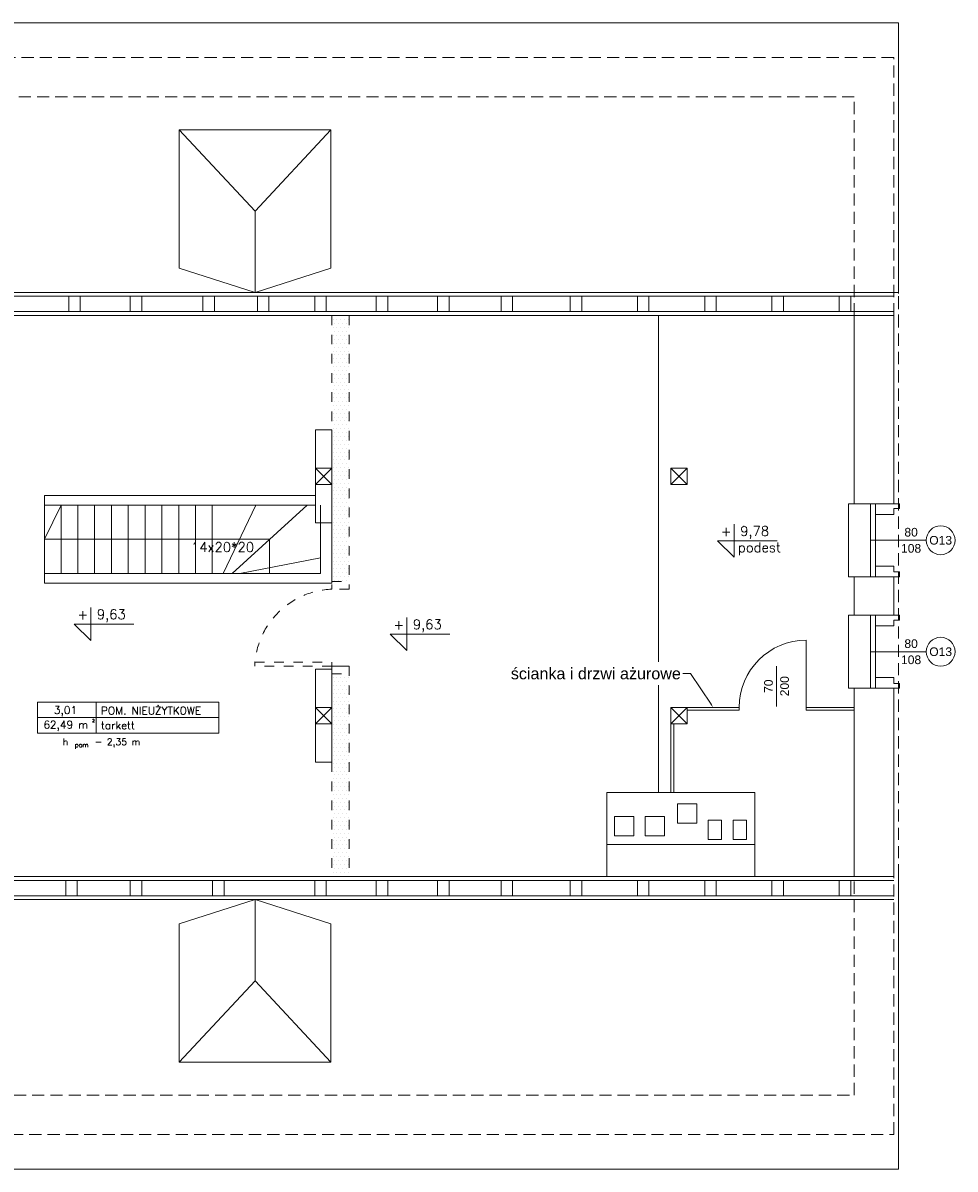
# Model space of a CAD drawing. Header units: millimetres. Extents: x -2274 to 12297, y -16157 to 26321.
# Tile 4 of 256: x -907 to 64, y -16157 to -14964. Entities that reach past the tile are written whole.
import ezdxf
from ezdxf.enums import TextEntityAlignment as Align

# ---------------------------------------------------------------- set-up
doc = ezdxf.new("R2010")
doc.units = ezdxf.units.MM
doc.linetypes.add('4002', pattern=[2, 1, -1])
doc.linetypes.add('DASHED', pattern=[19.05, 12.7, -6.35])
for name, color, linetype in [('- niebieska cienka - izolacja', 120, 'Continuous'), ('-LI-WIDOK', 2, 'Continuous'), ('-MEBLE', 1, 'Continuous'), ('-TABELKA', 2, 'Continuous'), ('_PROJEKTOWANE', 5, 'Continuous'), ('drzwi łuk', 1, 'Continuous'), ('PROJEKTOWANE', 5, 'Continuous')]:
    doc.layers.add(name, color=color, linetype=linetype)
for name, color, linetype, lineweight in [('-ŚCIANY DZIAŁOWE', 3, 'Continuous', 35), ('-ŚCIANY NOŚNE', 4, 'Continuous', 53), ('CIENKA - KRESKOWANIA', 254, 'Continuous', 0), ('CIENKA - OPISY', 2, 'Continuous', 25)]:
    doc.layers.add(name, color=color, linetype=linetype, lineweight=lineweight)
doc.layers.add('DO USU', color=7, linetype='Continuous', true_color=0x969696)
doc.styles.add('ARIAL', font='arial.ttf', dxfattribs={"height": 0.5})
doc.styles.add('SIMPLEX', font='simplex')
doc.styles.get("Standard").update_dxf_attribs({"font": 'arial.ttf'})

msp = doc.modelspace()

# ---------------------------------------------------------------- linework, layer by layer
at = {"layer": '- niebieska cienka - izolacja', "color": 253, "linetype": 'ByBlock', "lineweight": 13}
msp.add_line((-190.2, -15673.2), (-211.6, -15641.3), dxfattribs=at)
at = {"layer": '- niebieska cienka - izolacja', "color": 253, "lineweight": 13}
msp.add_solid([(-189.6, -15672.8), (-188, -15676.5), (-190.7, -15673.6)], dxfattribs=at)
at = {"layer": '-LI-WIDOK', "color": 253, "lineweight": 13}
for p, q in [((5, -14964), (-1705, -14964)), ((5, -15245.7), (5, -14964)), ((-743.9, -15075.4), (-721.9, -15075.4)), ((-743.9, -15075.4), (-585.9, -15075.4)), ((-743.9, -15075.4), (-743.9, -15219.4)), ((-743.9, -15075.4), (-664.9, -15160)), ((-664.9, -15160), (-585.9, -15075.4)), ((-607.9, -15075.4), (-585.9, -15075.4)), ((-585.9, -15075.4), (-585.9, -15119.4)), ((-585.9, -15119.4), (-585.9, -15219.4)), ((-664.9, -15160), (-664.9, -15244.5)), ((-743.9, -15219.4), (-664.9, -15244.5)), ((-585.9, -15219.4), (-664.9, -15244.5)), ((-960.6, -15244.5), (-610.8, -15244.5)), ((-610.8, -15244.5), (5, -15244.5)), ((-964.6, -15248.5), (-610.8, -15248.5)), ((-858.8, -15248.5), (-858.8, -15264.5)), ((-846.8, -15248.5), (-858.8, -15248.5)), ((-846.8, -15264.5), (-846.8, -15248.5)), ((-794.8, -15248.5), (-794.8, -15264.5)), ((-782.8, -15248.5), (-794.8, -15248.5)), ((-782.8, -15264.5), (-782.8, -15248.5)), ((-719.1, -15248.5), (-719.1, -15264.5)), ((-707.1, -15248.5), (-719.1, -15248.5)), ((-707.1, -15264.5), (-707.1, -15248.5)), ((-662.4, -15248.5), (-662.4, -15264.5)), ((-650.4, -15248.5), (-662.4, -15248.5)), ((-650.4, -15264.5), (-650.4, -15248.5)), ((-614.8, -15248.5), (0, -15248.5)), ((-602.8, -15248.5), (-602.8, -15264.5)), ((-590.8, -15248.5), (-602.8, -15248.5)), ((-590.8, -15264.5), (-590.8, -15248.5)), ((-538.8, -15248.5), (-538.8, -15264.5)), ((-526.8, -15248.5), (-538.8, -15248.5)), ((-526.8, -15264.5), (-526.8, -15248.5)), ((-474.8, -15248.5), (-474.8, -15264.5)), ((-462.8, -15248.5), (-474.8, -15248.5)), ((-462.8, -15264.5), (-462.8, -15248.5)), ((-408.8, -15248.5), (-408.8, -15264.5)), ((-396.8, -15248.5), (-408.8, -15248.5)), ((-396.8, -15264.5), (-396.8, -15248.5)), ((-336.8, -15248.5), (-336.8, -15264.5)), ((-324.8, -15248.5), (-336.8, -15248.5)), ((-324.8, -15264.5), (-324.8, -15248.5)), ((-266.8, -15248.5), (-266.8, -15264.5)), ((-254.8, -15248.5), (-266.8, -15248.5)), ((-254.8, -15264.5), (-254.8, -15248.5)), ((-196.8, -15248.5), (-196.8, -15264.5)), ((-184.8, -15248.5), (-196.8, -15248.5)), ((-184.8, -15264.5), (-184.8, -15248.5)), ((-126.8, -15248.5), (-126.8, -15264.5)), ((-114.8, -15248.5), (-126.8, -15248.5)), ((-114.8, -15264.5), (-114.8, -15248.5)), ((-56.8, -15248.5), (-56.8, -15264.5)), ((-44.8, -15248.5), (-56.8, -15248.5)), ((-44.8, -15264.5), (-44.8, -15248.5)), ((-982.6, -15264.5), (-632.8, -15264.5)), ((-982.6, -15268.5), (-632.8, -15268.5)), ((-858.8, -15264.5), (-846.8, -15264.5)), ((-794.8, -15264.5), (-782.8, -15264.5)), ((-719.1, -15264.5), (-707.1, -15264.5)), ((-662.4, -15264.5), (-650.4, -15264.5)), ((-632.8, -15264.5), (0, -15264.5)), ((-632.8, -15268.5), (0, -15268.5)), ((-602.8, -15264.5), (-590.8, -15264.5)), ((-538.8, -15264.5), (-526.8, -15264.5)), ((-474.8, -15264.5), (-462.8, -15264.5)), ((-408.8, -15264.5), (-396.8, -15264.5)), ((-336.8, -15264.5), (-324.8, -15264.5)), ((-266.8, -15264.5), (-254.8, -15264.5)), ((-196.8, -15264.5), (-184.8, -15264.5)), ((-126.8, -15264.5), (-114.8, -15264.5)), ((-56.8, -15264.5), (-44.8, -15264.5)), ((-225, -15777), (-225, -15797)), ((-205, -15777), (-225, -15777)), ((-205, -15797), (-205, -15777)), ((-290.6, -15790), (-290.6, -15810)), ((-270.6, -15790), (-290.6, -15790)), ((-270.6, -15810), (-270.6, -15790)), ((-258.6, -15790), (-258.6, -15810)), ((-238.6, -15790), (-258.6, -15790)), ((-238.6, -15810), (-238.6, -15790)), ((-193.2, -15813.9), (-193.2, -15793.9)), ((-179.2, -15793.9), (-193.2, -15793.9)), ((-179.2, -15793.9), (-179.2, -15813.9)), ((-179.2, -15813.9), (-179.2, -15793.9)), ((-167.2, -15813.9), (-167.2, -15793.9)), ((-153.2, -15793.9), (-167.2, -15793.9)), ((-153.2, -15793.9), (-153.2, -15813.9)), ((-153.2, -15813.9), (-153.2, -15793.9)), ((-225, -15797), (-205, -15797)), ((-298.6, -15819), (-298.6, -15852.5)), ((-290.6, -15810), (-270.6, -15810)), ((-258.6, -15810), (-238.6, -15810)), ((-179.2, -15813.9), (-193.2, -15813.9)), ((-153.2, -15813.9), (-167.2, -15813.9)), ((-144.6, -15819), (-144.6, -15852.5)), ((-1051, -15852.5), (-697.1, -15852.5)), ((-697.1, -15852.5), (-629.1, -15852.5)), ((-629.1, -15852.5), (0, -15852.5)), ((5, -16157), (5, -15852.5)), ((-1051, -15856.5), (-697.1, -15856.5)), ((-862, -15872.5), (-862, -15856.5)), ((-858.8, -15856.5), (-846.8, -15856.5)), ((-850, -15856.5), (-850, -15872.5)), ((-794.8, -15872.5), (-794.8, -15856.5)), ((-794.8, -15856.5), (-782.8, -15856.5)), ((-782.8, -15856.5), (-782.8, -15872.5)), ((-709.1, -15872.5), (-709.1, -15856.5)), ((-709.1, -15856.5), (-697.1, -15856.5)), ((-697.1, -15856.5), (0, -15856.5)), ((-697.1, -15856.5), (-697.1, -15872.5)), ((-602.8, -15872.5), (-602.8, -15856.5)), ((-602.8, -15856.5), (-590.8, -15856.5)), ((-590.8, -15856.5), (-590.8, -15872.5)), ((-538.8, -15872.5), (-538.8, -15856.5)), ((-538.8, -15856.5), (-526.8, -15856.5)), ((-526.8, -15856.5), (-526.8, -15872.5)), ((-474.8, -15872.5), (-474.8, -15856.5)), ((-474.8, -15856.5), (-462.8, -15856.5)), ((-462.8, -15856.5), (-462.8, -15872.5)), ((-408.8, -15872.5), (-408.8, -15856.5)), ((-408.8, -15856.5), (-396.8, -15856.5)), ((-396.8, -15856.5), (-396.8, -15872.5)), ((-336.8, -15872.5), (-336.8, -15856.5)), ((-336.8, -15856.5), (-324.8, -15856.5)), ((-324.8, -15856.5), (-324.8, -15872.5)), ((-266.8, -15872.5), (-266.8, -15856.5)), ((-266.8, -15856.5), (-254.8, -15856.5)), ((-254.8, -15856.5), (-254.8, -15872.5)), ((-196.8, -15872.5), (-196.8, -15856.5)), ((-196.8, -15856.5), (-184.8, -15856.5)), ((-184.8, -15856.5), (-184.8, -15872.5)), ((-126.8, -15872.5), (-126.8, -15856.5)), ((-126.8, -15856.5), (-114.8, -15856.5)), ((-114.8, -15856.5), (-114.8, -15872.5)), ((-56.8, -15872.5), (-56.8, -15856.5)), ((-56.8, -15856.5), (-44.8, -15856.5)), ((-44.8, -15856.5), (-44.8, -15872.5)), ((-964.6, -15872.5), (-611.1, -15872.5)), ((-960.6, -15876.5), (-610.8, -15876.5)), ((-846.8, -15872.5), (-858.8, -15872.5)), ((-782.8, -15872.5), (-794.8, -15872.5)), ((-743.9, -15901.6), (-664.9, -15876.5)), ((-697.1, -15872.5), (-709.1, -15872.5)), ((-664.9, -15961), (-664.9, -15876.5)), ((-585.9, -15901.6), (-664.9, -15876.5)), ((-611.1, -15872.5), (0, -15872.5)), ((-610.8, -15876.5), (0, -15876.5)), ((-590.8, -15872.5), (-602.8, -15872.5)), ((-526.8, -15872.5), (-538.8, -15872.5)), ((-462.8, -15872.5), (-474.8, -15872.5)), ((-396.8, -15872.5), (-408.8, -15872.5)), ((-324.8, -15872.5), (-336.8, -15872.5)), ((-254.8, -15872.5), (-266.8, -15872.5)), ((-184.8, -15872.5), (-196.8, -15872.5)), ((-114.8, -15872.5), (-126.8, -15872.5)), ((-44.8, -15872.5), (-56.8, -15872.5)), ((-743.9, -16045.6), (-743.9, -15901.6)), ((-585.9, -16001.6), (-585.9, -15901.6)), ((-743.9, -16045.6), (-664.9, -15961)), ((-664.9, -15961), (-585.9, -16045.6)), ((-585.9, -16045.6), (-585.9, -16001.6)), ((-743.9, -16045.6), (-721.9, -16045.6)), ((-743.9, -16045.6), (-585.9, -16045.6)), ((-607.9, -16045.6), (-585.9, -16045.6)), ((-1705, -16157), (5, -16157))]:
    msp.add_line(p, q, dxfattribs=at)
at = {"layer": '-LI-WIDOK', "color": 253, "linetype": 'DASHED', "lineweight": 13}
for p, q in [((0, -15000), (-1700, -15000)), ((0, -15268.5), (0, -15000)), ((-41, -15041), (-1659, -15041)), ((-41, -15268.5), (-41, -15041)), ((5, -15852.5), (5, -15244.5)), ((5, -15248.5), (5, -15268.5)), ((0, -16121), (0, -15852.5)), ((-41, -16080), (-41, -15856.5)), ((-1659, -16080), (-41, -16080)), ((-1700, -16121), (0, -16121))]:
    msp.add_line(p, q, dxfattribs=at)
at = {"layer": '-MEBLE', "color": 253, "lineweight": 13}
for p, q in [((-884, -15501.5), (-866.9, -15466)), ((-166.2, -15485.8), (-166.2, -15520.1)), ((-649.8, -15501.5), (-884, -15501.5)), ((-649.8, -15537), (-649.8, -15501.5)), ((-183.3, -15503), (-121.3, -15503)), ((-183.3, -15503), (-166.2, -15520.1)), ((-836, -15572.5), (-836, -15606.8)), ((-853.1, -15589.7), (-791.1, -15589.7)), ((-853.1, -15589.7), (-836, -15606.8)), ((-507, -15583), (-507, -15617.3)), ((-524.1, -15600.2), (-462.1, -15600.2)), ((-524.1, -15600.2), (-507, -15617.3))]:
    msp.add_line(p, q, dxfattribs=at)
at = {"layer": '-TABELKA', "color": 253, "lineweight": 13}
for p, q in [((-884, -15466), (-884, -15537)), ((-866.9, -15537), (-866.9, -15466)), ((-849.4, -15537), (-849.4, -15466)), ((-831.9, -15537), (-831.9, -15466)), ((-814.4, -15537), (-814.4, -15466)), ((-796.9, -15537), (-796.9, -15466)), ((-779.4, -15537), (-779.4, -15466)), ((-761.9, -15537), (-761.9, -15466)), ((-744.4, -15537), (-744.4, -15466)), ((-726.9, -15537), (-726.9, -15466)), ((-709.4, -15537), (-709.4, -15466)), ((-698.1, -15537), (-664.2, -15466)), ((-688.8, -15537), (-610.8, -15466)), ((-680.7, -15537), (-596.6, -15520.6))]:
    msp.add_line(p, q, dxfattribs=at)
at = {"layer": '-ŚCIANY DZIAŁOWE', "color": 253, "lineweight": 13}
for p, q in [((-245, -15268.5), (-245, -15765)), ((-602, -15387.5), (-585, -15387.5)), ((-602, -15387.5), (-602, -15427.5)), ((-585, -15387.5), (-585, -15427.5)), ((-593.5, -15427.5), (-602, -15427.5)), ((-602, -15427.5), (-602, -15444.5)), ((-585, -15427.5), (-602, -15427.5)), ((-602, -15427.5), (-585, -15444.5)), ((-602, -15444.5), (-585, -15427.5)), ((-585, -15444.5), (-585, -15427.5)), ((-223.5, -15427.5), (-232, -15427.5)), ((-232, -15427.5), (-232, -15444.5)), ((-215, -15427.5), (-232, -15427.5)), ((-232, -15427.5), (-215, -15444.5)), ((-232, -15444.5), (-215, -15427.5)), ((-215, -15444.5), (-215, -15427.5)), ((-602, -15444.5), (-585, -15444.5)), ((-593.5, -15444.5), (-602, -15444.5)), ((-585, -15444.5), (-602, -15444.5)), ((-602, -15484.5), (-602, -15444.5)), ((-585, -15484.5), (-585, -15444.5)), ((-232, -15444.5), (-215, -15444.5)), ((-884, -15456), (-602, -15456)), ((-884, -15456), (-884, -15466)), ((-585, -15456), (-585, -15547)), ((-884, -15466), (-602, -15466)), ((-596.6, -15537), (-596.6, -15466)), ((-19, -15475.5), (-19, -15464.5)), ((0, -15464.5), (6, -15464.5)), ((6, -15469.5), (0, -15469.5)), ((0, -15469.5), (0, -15475.5)), ((6, -15464.5), (6, -15469.5)), ((-602, -15484.5), (-585, -15484.5)), ((0, -15475.5), (-19, -15475.5)), ((0, -15529.5), (-19, -15529.5)), ((-19, -15529.5), (-19, -15540.5)), ((0, -15535.5), (0, -15529.5)), ((-884, -15537), (-596.6, -15537)), ((-884, -15547), (-884, -15537)), ((6, -15535.5), (0, -15535.5)), ((0, -15540.5), (6, -15540.5)), ((6, -15540.5), (6, -15535.5)), ((-884, -15547), (-585, -15547)), ((-19, -15591.5), (-19, -15580.5)), ((0, -15580.5), (6, -15580.5)), ((6, -15580.5), (6, -15585.5)), ((0, -15591.5), (-19, -15591.5)), ((6, -15585.5), (0, -15585.5)), ((0, -15585.5), (0, -15591.5)), ((-602, -15636.5), (-585, -15636.5)), ((-602, -15636.5), (-602, -15676.5)), ((-585, -15636.5), (-585, -15676.5)), ((0, -15645.5), (-19, -15645.5)), ((-19, -15645.5), (-19, -15656.5)), ((0, -15651.5), (0, -15645.5)), ((6, -15651.5), (0, -15651.5)), ((6, -15656.5), (6, -15651.5)), ((0, -15656.5), (6, -15656.5)), ((-602, -15693.5), (-602, -15676.5)), ((-602, -15676.5), (-585, -15676.5)), ((-602, -15676.5), (-585, -15693.5)), ((-602, -15693.5), (-585, -15676.5)), ((-585, -15676.5), (-585, -15693.5)), ((-232, -15693.5), (-232, -15676.5)), ((-232, -15676.5), (-215, -15676.5)), ((-232, -15676.5), (-215, -15693.5)), ((-232, -15693.5), (-215, -15676.5)), ((-215, -15676.5), (-215, -15693.5)), ((-593.5, -15693.5), (-602, -15693.5)), ((-585, -15693.5), (-602, -15693.5)), ((-602, -15733.5), (-602, -15693.5)), ((-585, -15733.5), (-585, -15693.5)), ((-223.5, -15693.5), (-232, -15693.5)), ((-215, -15693.5), (-232, -15693.5)), ((-602, -15733.5), (-585, -15733.5))]:
    msp.add_line(p, q, dxfattribs=at)
at = {"layer": '-ŚCIANY NOŚNE', "color": 253, "lineweight": 13}
for p, q in [((-41, -15268.5), (-41, -15464.5)), ((0, -15464.5), (0, -15268.5)), ((-41, -15464.5), (0, -15464.5)), ((-41, -15540.5), (-41, -15580.5)), ((-41, -15540.5), (-41, -15580.5)), ((-41, -15540.5), (0, -15540.5)), ((-41, -15540.5), (0, -15540.5)), ((-41, -15540.5), (0, -15540.5)), ((0, -15580.5), (0, -15540.5)), ((0, -15540.5), (0, -15580.5)), ((-41, -15580.5), (0, -15580.5)), ((-41, -15580.5), (0, -15580.5)), ((-41, -15580.5), (0, -15580.5)), ((-41, -15656.5), (-41, -15852.5)), ((-41, -15656.5), (0, -15656.5)), ((0, -15752.5), (0, -15656.5)), ((0, -15852.5), (0, -15752.5)), ((-144.6, -15765), (-298.6, -15765)), ((-298.6, -15819), (-298.6, -15765)), ((-144.6, -15819), (-144.6, -15765)), ((-144.6, -15819), (-298.6, -15819))]:
    msp.add_line(p, q, dxfattribs=at)
at = {"layer": '_PROJEKTOWANE', "color": 253, "lineweight": 13}
for p, q in [((-91, -15676.5), (-91, -15606.5)), ((-215, -15676.5), (-161, -15676.5)), ((-215, -15679.5), (-160.9, -15679.5)), ((-161, -15676.5), (-160.9, -15679.5)), ((-91, -15676.5), (-41, -15676.5)), ((-41, -15676.5), (-91, -15676.5)), ((-91, -15676.5), (-91, -15679.5)), ((-91, -15679.5), (-41, -15679.5)), ((-232, -15693.5), (-232, -15765)), ((-229, -15693.5), (-229, -15765))]:
    msp.add_line(p, q, dxfattribs=at)
msp.add_arc((-91, -15676.5), 70, 90, 180, dxfattribs=at)
at = {"layer": 'CIENKA - KRESKOWANIA', "color": 253, "linetype": 'DASHED', "lineweight": 13, "ltscale": 0.5}
msp.add_line((-665, -15633.5), (-665, -15629.5), dxfattribs=at)
at = {"layer": 'DO USU', "color": 253, "linetype": '4002', "lineweight": 13, "ltscale": 10}
for p, q in [((-585, -15268.5), (-585, -15553.5)), ((-567, -15268.5), (-567, -15553.5)), ((-585, -15545.5), (-567, -15545.5)), ((-567, -15553.5), (-585, -15553.5)), ((-665, -15629.5), (-585, -15629.5)), ((-585, -15633.5), (-665, -15633.5)), ((-585, -15629.5), (-585, -15633.5)), ((-585, -15633.5), (-585, -15852.5)), ((-567, -15633.5), (-585, -15633.5)), ((-585, -15633.5), (-567, -15633.5)), ((-567, -15633.5), (-567, -15852.5)), ((-585, -15641.5), (-567, -15641.5))]:
    msp.add_line(p, q, dxfattribs=at)
at = {"layer": 'DO USU', "color": 253, "linetype": 'Continuous', "lineweight": 13, "ltscale": 10}
for p, q in [((-581.7, -15269), (-581.7, -15269)), ((-577.7, -15269), (-577.7, -15269)), ((-573.6, -15269), (-573.6, -15269)), ((-569.6, -15269), (-569.6, -15269)), ((-583.7, -15273.1), (-583.7, -15273.1)), ((-583.7, -15281.2), (-583.7, -15281.2)), ((-581.7, -15277.1), (-581.7, -15277.1)), ((-579.7, -15273.1), (-579.7, -15273.1)), ((-579.7, -15281.2), (-579.7, -15281.2)), ((-577.7, -15277.1), (-577.7, -15277.1)), ((-575.6, -15273.1), (-575.6, -15273.1)), ((-575.6, -15281.2), (-575.6, -15281.2)), ((-573.6, -15277.1), (-573.6, -15277.1)), ((-571.6, -15273.1), (-571.6, -15273.1)), ((-571.6, -15281.2), (-571.6, -15281.2)), ((-569.6, -15277.1), (-569.6, -15277.1)), ((-567.5, -15273.1), (-567.5, -15273.1)), ((-567.5, -15281.2), (-567.5, -15281.2)), ((-583.7, -15289.3), (-583.7, -15289.3)), ((-581.7, -15285.2), (-581.7, -15285.2)), ((-581.7, -15293.3), (-581.7, -15293.3)), ((-579.7, -15289.3), (-579.7, -15289.3)), ((-577.7, -15285.2), (-577.7, -15285.2)), ((-577.7, -15293.3), (-577.7, -15293.3)), ((-575.6, -15289.3), (-575.6, -15289.3)), ((-573.6, -15285.2), (-573.6, -15285.2)), ((-573.6, -15293.3), (-573.6, -15293.3)), ((-571.6, -15289.3), (-571.6, -15289.3)), ((-569.6, -15285.2), (-569.6, -15285.2)), ((-569.6, -15293.3), (-569.6, -15293.3)), ((-567.5, -15289.3), (-567.5, -15289.3)), ((-583.7, -15297.4), (-583.7, -15297.4)), ((-583.7, -15305.5), (-583.7, -15305.5)), ((-581.7, -15301.4), (-581.7, -15301.4)), ((-579.7, -15297.4), (-579.7, -15297.4)), ((-579.7, -15305.5), (-579.7, -15305.5)), ((-577.7, -15301.4), (-577.7, -15301.4)), ((-575.6, -15297.4), (-575.6, -15297.4)), ((-575.6, -15305.5), (-575.6, -15305.5)), ((-573.6, -15301.4), (-573.6, -15301.4)), ((-571.6, -15297.4), (-571.6, -15297.4)), ((-571.6, -15305.5), (-571.6, -15305.5)), ((-569.6, -15301.4), (-569.6, -15301.4)), ((-567.5, -15297.4), (-567.5, -15297.4)), ((-567.5, -15305.5), (-567.5, -15305.5)), ((-583.7, -15313.6), (-583.7, -15313.6)), ((-581.7, -15309.5), (-581.7, -15309.5)), ((-581.7, -15317.6), (-581.7, -15317.6)), ((-579.7, -15313.6), (-579.7, -15313.6)), ((-577.7, -15309.5), (-577.7, -15309.5)), ((-577.7, -15317.6), (-577.7, -15317.6)), ((-575.6, -15313.6), (-575.6, -15313.6)), ((-573.6, -15309.5), (-573.6, -15309.5)), ((-573.6, -15317.6), (-573.6, -15317.6)), ((-571.6, -15313.6), (-571.6, -15313.6)), ((-569.6, -15309.5), (-569.6, -15309.5)), ((-569.6, -15317.6), (-569.6, -15317.6)), ((-567.5, -15313.6), (-567.5, -15313.6)), ((-583.7, -15321.7), (-583.7, -15321.7)), ((-583.7, -15329.8), (-583.7, -15329.8)), ((-581.7, -15325.7), (-581.7, -15325.7)), ((-579.7, -15321.7), (-579.7, -15321.7)), ((-579.7, -15329.8), (-579.7, -15329.8)), ((-577.7, -15325.7), (-577.7, -15325.7)), ((-575.6, -15321.7), (-575.6, -15321.7)), ((-575.6, -15329.8), (-575.6, -15329.8)), ((-573.6, -15325.7), (-573.6, -15325.7)), ((-571.6, -15321.7), (-571.6, -15321.7)), ((-571.6, -15329.8), (-571.6, -15329.8)), ((-569.6, -15325.7), (-569.6, -15325.7)), ((-567.5, -15321.7), (-567.5, -15321.7)), ((-567.5, -15329.8), (-567.5, -15329.8)), ((-583.7, -15337.9), (-583.7, -15337.9)), ((-581.7, -15333.8), (-581.7, -15333.8)), ((-581.7, -15341.9), (-581.7, -15341.9)), ((-579.7, -15337.9), (-579.7, -15337.9)), ((-577.7, -15333.8), (-577.7, -15333.8)), ((-577.7, -15341.9), (-577.7, -15341.9)), ((-575.6, -15337.9), (-575.6, -15337.9)), ((-573.6, -15333.8), (-573.6, -15333.8)), ((-573.6, -15341.9), (-573.6, -15341.9)), ((-571.6, -15337.9), (-571.6, -15337.9)), ((-569.6, -15333.8), (-569.6, -15333.8)), ((-569.6, -15341.9), (-569.6, -15341.9)), ((-567.5, -15337.9), (-567.5, -15337.9)), ((-583.7, -15346), (-583.7, -15346)), ((-581.7, -15350), (-581.7, -15350)), ((-579.7, -15346), (-579.7, -15346)), ((-577.7, -15350), (-577.7, -15350)), ((-575.6, -15346), (-575.6, -15346)), ((-573.6, -15350), (-573.6, -15350)), ((-571.6, -15346), (-571.6, -15346)), ((-569.6, -15350), (-569.6, -15350)), ((-567.5, -15346), (-567.5, -15346)), ((-583.7, -15354), (-583.7, -15354)), ((-583.7, -15362.1), (-583.7, -15362.1)), ((-581.7, -15358.1), (-581.7, -15358.1)), ((-579.7, -15354), (-579.7, -15354)), ((-579.7, -15362.1), (-579.7, -15362.1)), ((-577.7, -15358.1), (-577.7, -15358.1)), ((-575.6, -15354), (-575.6, -15354)), ((-575.6, -15362.1), (-575.6, -15362.1)), ((-573.6, -15358.1), (-573.6, -15358.1)), ((-571.6, -15354), (-571.6, -15354)), ((-571.6, -15362.1), (-571.6, -15362.1)), ((-569.6, -15358.1), (-569.6, -15358.1)), ((-567.5, -15354), (-567.5, -15354)), ((-567.5, -15362.1), (-567.5, -15362.1)), ((-583.7, -15370.2), (-583.7, -15370.2)), ((-581.7, -15366.2), (-581.7, -15366.2)), ((-581.7, -15374.3), (-581.7, -15374.3)), ((-579.7, -15370.2), (-579.7, -15370.2)), ((-577.7, -15366.2), (-577.7, -15366.2)), ((-577.7, -15374.3), (-577.7, -15374.3)), ((-575.6, -15370.2), (-575.6, -15370.2)), ((-573.6, -15366.2), (-573.6, -15366.2)), ((-573.6, -15374.3), (-573.6, -15374.3)), ((-571.6, -15370.2), (-571.6, -15370.2)), ((-569.6, -15366.2), (-569.6, -15366.2)), ((-569.6, -15374.3), (-569.6, -15374.3)), ((-567.5, -15370.2), (-567.5, -15370.2)), ((-583.7, -15378.3), (-583.7, -15378.3)), ((-583.7, -15386.4), (-583.7, -15386.4)), ((-581.7, -15382.4), (-581.7, -15382.4)), ((-579.7, -15378.3), (-579.7, -15378.3)), ((-579.7, -15386.4), (-579.7, -15386.4)), ((-577.7, -15382.4), (-577.7, -15382.4)), ((-575.6, -15378.3), (-575.6, -15378.3)), ((-575.6, -15386.4), (-575.6, -15386.4)), ((-573.6, -15382.4), (-573.6, -15382.4)), ((-571.6, -15378.3), (-571.6, -15378.3)), ((-571.6, -15386.4), (-571.6, -15386.4)), ((-569.6, -15382.4), (-569.6, -15382.4)), ((-567.5, -15378.3), (-567.5, -15378.3)), ((-567.5, -15386.4), (-567.5, -15386.4)), ((-583.7, -15394.5), (-583.7, -15394.5)), ((-581.7, -15390.5), (-581.7, -15390.5)), ((-581.7, -15398.6), (-581.7, -15398.6)), ((-579.7, -15394.5), (-579.7, -15394.5)), ((-577.7, -15390.5), (-577.7, -15390.5)), ((-577.7, -15398.6), (-577.7, -15398.6)), ((-575.6, -15394.5), (-575.6, -15394.5)), ((-573.6, -15390.5), (-573.6, -15390.5)), ((-573.6, -15398.6), (-573.6, -15398.6)), ((-571.6, -15394.5), (-571.6, -15394.5)), ((-569.6, -15390.5), (-569.6, -15390.5)), ((-569.6, -15398.6), (-569.6, -15398.6)), ((-567.5, -15394.5), (-567.5, -15394.5)), ((-583.7, -15402.6), (-583.7, -15402.6)), ((-583.7, -15410.7), (-583.7, -15410.7)), ((-581.7, -15406.7), (-581.7, -15406.7)), ((-579.7, -15402.6), (-579.7, -15402.6)), ((-579.7, -15410.7), (-579.7, -15410.7)), ((-577.7, -15406.7), (-577.7, -15406.7)), ((-575.6, -15402.6), (-575.6, -15402.6)), ((-575.6, -15410.7), (-575.6, -15410.7)), ((-573.6, -15406.7), (-573.6, -15406.7)), ((-571.6, -15402.6), (-571.6, -15402.6)), ((-571.6, -15410.7), (-571.6, -15410.7)), ((-569.6, -15406.7), (-569.6, -15406.7)), ((-567.5, -15402.6), (-567.5, -15402.6)), ((-567.5, -15410.7), (-567.5, -15410.7)), ((-583.7, -15418.8), (-583.7, -15418.8)), ((-581.7, -15414.8), (-581.7, -15414.8)), ((-581.7, -15422.9), (-581.7, -15422.9)), ((-579.7, -15418.8), (-579.7, -15418.8)), ((-577.7, -15414.8), (-577.7, -15414.8)), ((-577.7, -15422.9), (-577.7, -15422.9)), ((-575.6, -15418.8), (-575.6, -15418.8)), ((-573.6, -15414.8), (-573.6, -15414.8)), ((-573.6, -15422.9), (-573.6, -15422.9)), ((-571.6, -15418.8), (-571.6, -15418.8)), ((-569.6, -15414.8), (-569.6, -15414.8)), ((-569.6, -15422.9), (-569.6, -15422.9)), ((-567.5, -15418.8), (-567.5, -15418.8)), ((-583.7, -15426.9), (-583.7, -15426.9)), ((-583.7, -15435), (-583.7, -15435)), ((-581.7, -15431), (-581.7, -15431)), ((-579.7, -15426.9), (-579.7, -15426.9)), ((-579.7, -15435), (-579.7, -15435)), ((-577.7, -15431), (-577.7, -15431)), ((-575.6, -15426.9), (-575.6, -15426.9)), ((-575.6, -15435), (-575.6, -15435)), ((-573.6, -15431), (-573.6, -15431)), ((-571.6, -15426.9), (-571.6, -15426.9)), ((-571.6, -15435), (-571.6, -15435)), ((-569.6, -15431), (-569.6, -15431)), ((-567.5, -15426.9), (-567.5, -15426.9)), ((-567.5, -15435), (-567.5, -15435)), ((-583.7, -15443.1), (-583.7, -15443.1)), ((-581.7, -15439.1), (-581.7, -15439.1)), ((-581.7, -15447.2), (-581.7, -15447.2)), ((-579.7, -15443.1), (-579.7, -15443.1)), ((-577.7, -15439.1), (-577.7, -15439.1)), ((-577.7, -15447.2), (-577.7, -15447.2)), ((-575.6, -15443.1), (-575.6, -15443.1)), ((-573.6, -15439.1), (-573.6, -15439.1)), ((-573.6, -15447.2), (-573.6, -15447.2)), ((-571.6, -15443.1), (-571.6, -15443.1)), ((-569.6, -15439.1), (-569.6, -15439.1)), ((-569.6, -15447.2), (-569.6, -15447.2)), ((-567.5, -15443.1), (-567.5, -15443.1)), ((-583.7, -15451.2), (-583.7, -15451.2)), ((-583.7, -15459.3), (-583.7, -15459.3)), ((-581.7, -15455.3), (-581.7, -15455.3)), ((-579.7, -15451.2), (-579.7, -15451.2)), ((-579.7, -15459.3), (-579.7, -15459.3)), ((-577.7, -15455.3), (-577.7, -15455.3)), ((-575.6, -15451.2), (-575.6, -15451.2)), ((-575.6, -15459.3), (-575.6, -15459.3)), ((-573.6, -15455.3), (-573.6, -15455.3)), ((-571.6, -15451.2), (-571.6, -15451.2)), ((-571.6, -15459.3), (-571.6, -15459.3)), ((-569.6, -15455.3), (-569.6, -15455.3)), ((-567.5, -15451.2), (-567.5, -15451.2)), ((-567.5, -15459.3), (-567.5, -15459.3)), ((-583.7, -15467.4), (-583.7, -15467.4)), ((-581.7, -15463.3), (-581.7, -15463.3)), ((-581.7, -15471.4), (-581.7, -15471.4)), ((-579.7, -15467.4), (-579.7, -15467.4)), ((-577.7, -15463.3), (-577.7, -15463.3)), ((-577.7, -15471.4), (-577.7, -15471.4)), ((-575.6, -15467.4), (-575.6, -15467.4)), ((-573.6, -15463.3), (-573.6, -15463.3)), ((-573.6, -15471.4), (-573.6, -15471.4)), ((-571.6, -15467.4), (-571.6, -15467.4)), ((-569.6, -15463.3), (-569.6, -15463.3)), ((-569.6, -15471.4), (-569.6, -15471.4)), ((-567.5, -15467.4), (-567.5, -15467.4)), ((-583.7, -15475.5), (-583.7, -15475.5)), ((-583.7, -15483.6), (-583.7, -15483.6)), ((-581.7, -15479.5), (-581.7, -15479.5)), ((-579.7, -15475.5), (-579.7, -15475.5)), ((-579.7, -15483.6), (-579.7, -15483.6)), ((-577.7, -15479.5), (-577.7, -15479.5)), ((-575.6, -15475.5), (-575.6, -15475.5)), ((-575.6, -15483.6), (-575.6, -15483.6)), ((-573.6, -15479.5), (-573.6, -15479.5)), ((-571.6, -15475.5), (-571.6, -15475.5)), ((-571.6, -15483.6), (-571.6, -15483.6)), ((-569.6, -15479.5), (-569.6, -15479.5)), ((-567.5, -15475.5), (-567.5, -15475.5)), ((-567.5, -15483.6), (-567.5, -15483.6)), ((-583.7, -15491.7), (-583.7, -15491.7)), ((-581.7, -15487.6), (-581.7, -15487.6)), ((-581.7, -15495.7), (-581.7, -15495.7)), ((-579.7, -15491.7), (-579.7, -15491.7)), ((-577.7, -15487.6), (-577.7, -15487.6)), ((-577.7, -15495.7), (-577.7, -15495.7)), ((-575.6, -15491.7), (-575.6, -15491.7)), ((-573.6, -15487.6), (-573.6, -15487.6)), ((-573.6, -15495.7), (-573.6, -15495.7)), ((-571.6, -15491.7), (-571.6, -15491.7)), ((-569.6, -15487.6), (-569.6, -15487.6)), ((-569.6, -15495.7), (-569.6, -15495.7)), ((-567.5, -15491.7), (-567.5, -15491.7)), ((-583.7, -15499.8), (-583.7, -15499.8)), ((-583.7, -15507.9), (-583.7, -15507.9)), ((-581.7, -15503.8), (-581.7, -15503.8)), ((-579.7, -15499.8), (-579.7, -15499.8)), ((-579.7, -15507.9), (-579.7, -15507.9)), ((-577.7, -15503.8), (-577.7, -15503.8)), ((-575.6, -15499.8), (-575.6, -15499.8)), ((-575.6, -15507.9), (-575.6, -15507.9)), ((-573.6, -15503.8), (-573.6, -15503.8)), ((-571.6, -15499.8), (-571.6, -15499.8)), ((-571.6, -15507.9), (-571.6, -15507.9)), ((-569.6, -15503.8), (-569.6, -15503.8)), ((-567.5, -15499.8), (-567.5, -15499.8)), ((-567.5, -15507.9), (-567.5, -15507.9)), ((-583.7, -15516), (-583.7, -15516)), ((-581.7, -15511.9), (-581.7, -15511.9)), ((-581.7, -15520), (-581.7, -15520)), ((-579.7, -15516), (-579.7, -15516)), ((-577.7, -15511.9), (-577.7, -15511.9)), ((-577.7, -15520), (-577.7, -15520)), ((-575.6, -15516), (-575.6, -15516)), ((-573.6, -15511.9), (-573.6, -15511.9)), ((-573.6, -15520), (-573.6, -15520)), ((-571.6, -15516), (-571.6, -15516)), ((-569.6, -15511.9), (-569.6, -15511.9)), ((-569.6, -15520), (-569.6, -15520)), ((-567.5, -15516), (-567.5, -15516)), ((-583.7, -15524.1), (-583.7, -15524.1)), ((-583.7, -15532.2), (-583.7, -15532.2)), ((-581.7, -15528.1), (-581.7, -15528.1)), ((-579.7, -15524.1), (-579.7, -15524.1)), ((-579.7, -15532.2), (-579.7, -15532.2)), ((-577.7, -15528.1), (-577.7, -15528.1)), ((-575.6, -15524.1), (-575.6, -15524.1)), ((-575.6, -15532.2), (-575.6, -15532.2)), ((-573.6, -15528.1), (-573.6, -15528.1)), ((-571.6, -15524.1), (-571.6, -15524.1)), ((-571.6, -15532.2), (-571.6, -15532.2)), ((-569.6, -15528.1), (-569.6, -15528.1)), ((-567.5, -15524.1), (-567.5, -15524.1)), ((-567.5, -15532.2), (-567.5, -15532.2)), ((-583.7, -15540.3), (-583.7, -15540.3)), ((-581.7, -15536.2), (-581.7, -15536.2)), ((-581.7, -15544.3), (-581.7, -15544.3)), ((-579.7, -15540.3), (-579.7, -15540.3)), ((-577.7, -15536.2), (-577.7, -15536.2)), ((-577.7, -15544.3), (-577.7, -15544.3)), ((-575.6, -15540.3), (-575.6, -15540.3)), ((-573.6, -15536.2), (-573.6, -15536.2)), ((-573.6, -15544.3), (-573.6, -15544.3)), ((-571.6, -15540.3), (-571.6, -15540.3)), ((-569.6, -15536.2), (-569.6, -15536.2)), ((-569.6, -15544.3), (-569.6, -15544.3)), ((-567.5, -15540.3), (-567.5, -15540.3)), ((-583.7, -15645.5), (-583.7, -15645.5)), ((-581.7, -15649.6), (-581.7, -15649.6)), ((-579.7, -15645.5), (-579.7, -15645.5)), ((-577.7, -15649.6), (-577.7, -15649.6)), ((-575.6, -15645.5), (-575.6, -15645.5)), ((-573.6, -15649.6), (-573.6, -15649.6)), ((-571.6, -15645.5), (-571.6, -15645.5)), ((-569.6, -15649.6), (-569.6, -15649.6)), ((-567.5, -15645.5), (-567.5, -15645.5)), ((-583.7, -15653.6), (-583.7, -15653.6)), ((-583.7, -15661.7), (-583.7, -15661.7)), ((-581.7, -15657.7), (-581.7, -15657.7)), ((-579.7, -15653.6), (-579.7, -15653.6)), ((-579.7, -15661.7), (-579.7, -15661.7)), ((-577.7, -15657.7), (-577.7, -15657.7)), ((-575.6, -15653.6), (-575.6, -15653.6)), ((-575.6, -15661.7), (-575.6, -15661.7)), ((-573.6, -15657.7), (-573.6, -15657.7)), ((-571.6, -15653.6), (-571.6, -15653.6)), ((-571.6, -15661.7), (-571.6, -15661.7)), ((-569.6, -15657.7), (-569.6, -15657.7)), ((-567.5, -15653.6), (-567.5, -15653.6)), ((-567.5, -15661.7), (-567.5, -15661.7)), ((-583.7, -15669.8), (-583.7, -15669.8)), ((-581.7, -15665.8), (-581.7, -15665.8)), ((-581.7, -15673.8), (-581.7, -15673.8)), ((-579.7, -15669.8), (-579.7, -15669.8)), ((-577.7, -15665.8), (-577.7, -15665.8)), ((-577.7, -15673.8), (-577.7, -15673.8)), ((-575.6, -15669.8), (-575.6, -15669.8)), ((-573.6, -15665.8), (-573.6, -15665.8)), ((-573.6, -15673.8), (-573.6, -15673.8)), ((-571.6, -15669.8), (-571.6, -15669.8)), ((-569.6, -15665.8), (-569.6, -15665.8)), ((-569.6, -15673.8), (-569.6, -15673.8)), ((-567.5, -15669.8), (-567.5, -15669.8)), ((-583.7, -15677.9), (-583.7, -15677.9)), ((-583.7, -15686), (-583.7, -15686)), ((-581.7, -15681.9), (-581.7, -15681.9)), ((-579.7, -15677.9), (-579.7, -15677.9)), ((-579.7, -15686), (-579.7, -15686)), ((-577.7, -15681.9), (-577.7, -15681.9)), ((-575.6, -15677.9), (-575.6, -15677.9)), ((-575.6, -15686), (-575.6, -15686)), ((-573.6, -15681.9), (-573.6, -15681.9)), ((-571.6, -15677.9), (-571.6, -15677.9)), ((-571.6, -15686), (-571.6, -15686)), ((-569.6, -15681.9), (-569.6, -15681.9)), ((-567.5, -15677.9), (-567.5, -15677.9)), ((-567.5, -15686), (-567.5, -15686)), ((-583.7, -15694.1), (-583.7, -15694.1)), ((-581.7, -15690), (-581.7, -15690)), ((-581.7, -15698.1), (-581.7, -15698.1)), ((-579.7, -15694.1), (-579.7, -15694.1)), ((-577.7, -15690), (-577.7, -15690)), ((-577.7, -15698.1), (-577.7, -15698.1)), ((-575.6, -15694.1), (-575.6, -15694.1)), ((-573.6, -15690), (-573.6, -15690)), ((-573.6, -15698.1), (-573.6, -15698.1)), ((-571.6, -15694.1), (-571.6, -15694.1)), ((-569.6, -15690), (-569.6, -15690)), ((-569.6, -15698.1), (-569.6, -15698.1)), ((-567.5, -15694.1), (-567.5, -15694.1)), ((-583.7, -15702.2), (-583.7, -15702.2)), ((-583.7, -15710.3), (-583.7, -15710.3)), ((-581.7, -15706.2), (-581.7, -15706.2)), ((-579.7, -15702.2), (-579.7, -15702.2)), ((-579.7, -15710.3), (-579.7, -15710.3)), ((-577.7, -15706.2), (-577.7, -15706.2)), ((-575.6, -15702.2), (-575.6, -15702.2)), ((-575.6, -15710.3), (-575.6, -15710.3)), ((-573.6, -15706.2), (-573.6, -15706.2)), ((-571.6, -15702.2), (-571.6, -15702.2)), ((-571.6, -15710.3), (-571.6, -15710.3)), ((-569.6, -15706.2), (-569.6, -15706.2)), ((-567.5, -15702.2), (-567.5, -15702.2)), ((-567.5, -15710.3), (-567.5, -15710.3)), ((-583.7, -15718.4), (-583.7, -15718.4)), ((-581.7, -15714.3), (-581.7, -15714.3)), ((-581.7, -15722.4), (-581.7, -15722.4)), ((-579.7, -15718.4), (-579.7, -15718.4)), ((-577.7, -15714.3), (-577.7, -15714.3)), ((-577.7, -15722.4), (-577.7, -15722.4)), ((-575.6, -15718.4), (-575.6, -15718.4)), ((-573.6, -15714.3), (-573.6, -15714.3)), ((-573.6, -15722.4), (-573.6, -15722.4)), ((-571.6, -15718.4), (-571.6, -15718.4)), ((-569.6, -15714.3), (-569.6, -15714.3)), ((-569.6, -15722.4), (-569.6, -15722.4)), ((-567.5, -15718.4), (-567.5, -15718.4)), ((-583.7, -15726.5), (-583.7, -15726.5)), ((-583.7, -15734.6), (-583.7, -15734.6)), ((-581.7, -15730.5), (-581.7, -15730.5)), ((-579.7, -15726.5), (-579.7, -15726.5)), ((-579.7, -15734.6), (-579.7, -15734.6)), ((-577.7, -15730.5), (-577.7, -15730.5)), ((-575.6, -15726.5), (-575.6, -15726.5)), ((-575.6, -15734.6), (-575.6, -15734.6)), ((-573.6, -15730.5), (-573.6, -15730.5)), ((-571.6, -15726.5), (-571.6, -15726.5)), ((-571.6, -15734.6), (-571.6, -15734.6)), ((-569.6, -15730.5), (-569.6, -15730.5)), ((-567.5, -15726.5), (-567.5, -15726.5)), ((-567.5, -15734.6), (-567.5, -15734.6)), ((-583.7, -15742.7), (-583.7, -15742.7)), ((-581.7, -15738.6), (-581.7, -15738.6)), ((-581.7, -15746.7), (-581.7, -15746.7)), ((-579.7, -15742.7), (-579.7, -15742.7)), ((-577.7, -15738.6), (-577.7, -15738.6)), ((-577.7, -15746.7), (-577.7, -15746.7)), ((-575.6, -15742.7), (-575.6, -15742.7)), ((-573.6, -15738.6), (-573.6, -15738.6)), ((-573.6, -15746.7), (-573.6, -15746.7)), ((-571.6, -15742.7), (-571.6, -15742.7)), ((-569.6, -15738.6), (-569.6, -15738.6)), ((-569.6, -15746.7), (-569.6, -15746.7)), ((-567.5, -15742.7), (-567.5, -15742.7)), ((-583.7, -15750.8), (-583.7, -15750.8)), ((-583.7, -15758.9), (-583.7, -15758.9)), ((-581.7, -15754.8), (-581.7, -15754.8)), ((-579.7, -15750.8), (-579.7, -15750.8)), ((-579.7, -15758.9), (-579.7, -15758.9)), ((-577.7, -15754.8), (-577.7, -15754.8)), ((-575.6, -15750.8), (-575.6, -15750.8)), ((-575.6, -15758.9), (-575.6, -15758.9)), ((-573.6, -15754.8), (-573.6, -15754.8)), ((-571.6, -15750.8), (-571.6, -15750.8)), ((-571.6, -15758.9), (-571.6, -15758.9)), ((-569.6, -15754.8), (-569.6, -15754.8)), ((-567.5, -15750.8), (-567.5, -15750.8)), ((-567.5, -15758.9), (-567.5, -15758.9)), ((-583.7, -15767), (-583.7, -15767)), ((-581.7, -15762.9), (-581.7, -15762.9)), ((-581.7, -15771), (-581.7, -15771)), ((-579.7, -15767), (-579.7, -15767)), ((-577.7, -15762.9), (-577.7, -15762.9)), ((-577.7, -15771), (-577.7, -15771)), ((-575.6, -15767), (-575.6, -15767)), ((-573.6, -15762.9), (-573.6, -15762.9)), ((-573.6, -15771), (-573.6, -15771)), ((-571.6, -15767), (-571.6, -15767)), ((-569.6, -15762.9), (-569.6, -15762.9)), ((-569.6, -15771), (-569.6, -15771)), ((-567.5, -15767), (-567.5, -15767)), ((-583.7, -15775.1), (-583.7, -15775.1)), ((-583.7, -15783.1), (-583.7, -15783.1)), ((-581.7, -15779.1), (-581.7, -15779.1)), ((-579.7, -15775.1), (-579.7, -15775.1)), ((-579.7, -15783.1), (-579.7, -15783.1)), ((-577.7, -15779.1), (-577.7, -15779.1)), ((-575.6, -15775.1), (-575.6, -15775.1)), ((-575.6, -15783.1), (-575.6, -15783.1)), ((-573.6, -15779.1), (-573.6, -15779.1)), ((-571.6, -15775.1), (-571.6, -15775.1)), ((-571.6, -15783.1), (-571.6, -15783.1)), ((-569.6, -15779.1), (-569.6, -15779.1)), ((-567.5, -15775.1), (-567.5, -15775.1)), ((-567.5, -15783.1), (-567.5, -15783.1)), ((-583.7, -15791.2), (-583.7, -15791.2)), ((-581.7, -15787.2), (-581.7, -15787.2)), ((-581.7, -15795.3), (-581.7, -15795.3)), ((-579.7, -15791.2), (-579.7, -15791.2)), ((-577.7, -15787.2), (-577.7, -15787.2)), ((-577.7, -15795.3), (-577.7, -15795.3)), ((-575.6, -15791.2), (-575.6, -15791.2)), ((-573.6, -15787.2), (-573.6, -15787.2)), ((-573.6, -15795.3), (-573.6, -15795.3)), ((-571.6, -15791.2), (-571.6, -15791.2)), ((-569.6, -15787.2), (-569.6, -15787.2)), ((-569.6, -15795.3), (-569.6, -15795.3)), ((-567.5, -15791.2), (-567.5, -15791.2)), ((-583.7, -15799.3), (-583.7, -15799.3)), ((-581.7, -15803.4), (-581.7, -15803.4)), ((-579.7, -15799.3), (-579.7, -15799.3)), ((-577.7, -15803.4), (-577.7, -15803.4)), ((-575.6, -15799.3), (-575.6, -15799.3)), ((-573.6, -15803.4), (-573.6, -15803.4)), ((-571.6, -15799.3), (-571.6, -15799.3)), ((-569.6, -15803.4), (-569.6, -15803.4)), ((-567.5, -15799.3), (-567.5, -15799.3)), ((-583.7, -15807.4), (-583.7, -15807.4)), ((-583.7, -15815.5), (-583.7, -15815.5)), ((-581.7, -15811.5), (-581.7, -15811.5)), ((-579.7, -15807.4), (-579.7, -15807.4)), ((-579.7, -15815.5), (-579.7, -15815.5)), ((-577.7, -15811.5), (-577.7, -15811.5)), ((-575.6, -15807.4), (-575.6, -15807.4)), ((-575.6, -15815.5), (-575.6, -15815.5)), ((-573.6, -15811.5), (-573.6, -15811.5)), ((-571.6, -15807.4), (-571.6, -15807.4)), ((-571.6, -15815.5), (-571.6, -15815.5)), ((-569.6, -15811.5), (-569.6, -15811.5)), ((-567.5, -15807.4), (-567.5, -15807.4)), ((-567.5, -15815.5), (-567.5, -15815.5)), ((-583.7, -15823.6), (-583.7, -15823.6)), ((-581.7, -15819.6), (-581.7, -15819.6)), ((-581.7, -15827.7), (-581.7, -15827.7)), ((-579.7, -15823.6), (-579.7, -15823.6)), ((-577.7, -15819.6), (-577.7, -15819.6)), ((-577.7, -15827.7), (-577.7, -15827.7)), ((-575.6, -15823.6), (-575.6, -15823.6)), ((-573.6, -15819.6), (-573.6, -15819.6)), ((-573.6, -15827.7), (-573.6, -15827.7)), ((-571.6, -15823.6), (-571.6, -15823.6)), ((-569.6, -15819.6), (-569.6, -15819.6)), ((-569.6, -15827.7), (-569.6, -15827.7)), ((-567.5, -15823.6), (-567.5, -15823.6)), ((-583.7, -15831.7), (-583.7, -15831.7)), ((-583.7, -15839.8), (-583.7, -15839.8)), ((-581.7, -15835.8), (-581.7, -15835.8)), ((-579.7, -15831.7), (-579.7, -15831.7)), ((-579.7, -15839.8), (-579.7, -15839.8)), ((-577.7, -15835.8), (-577.7, -15835.8)), ((-575.6, -15831.7), (-575.6, -15831.7)), ((-575.6, -15839.8), (-575.6, -15839.8)), ((-573.6, -15835.8), (-573.6, -15835.8)), ((-571.6, -15831.7), (-571.6, -15831.7)), ((-571.6, -15839.8), (-571.6, -15839.8)), ((-569.6, -15835.8), (-569.6, -15835.8)), ((-567.5, -15831.7), (-567.5, -15831.7)), ((-567.5, -15839.8), (-567.5, -15839.8)), ((-583.7, -15847.9), (-583.7, -15847.9)), ((-581.7, -15843.9), (-581.7, -15843.9)), ((-581.7, -15852), (-581.7, -15852)), ((-579.7, -15847.9), (-579.7, -15847.9)), ((-577.7, -15843.9), (-577.7, -15843.9)), ((-577.7, -15852), (-577.7, -15852)), ((-575.6, -15847.9), (-575.6, -15847.9)), ((-573.6, -15843.9), (-573.6, -15843.9)), ((-573.6, -15852), (-573.6, -15852)), ((-571.6, -15847.9), (-571.6, -15847.9)), ((-569.6, -15843.9), (-569.6, -15843.9)), ((-569.6, -15852), (-569.6, -15852)), ((-567.5, -15847.9), (-567.5, -15847.9))]:
    msp.add_line(p, q, dxfattribs=at)
at = {"layer": 'DO USU', "color": 253, "linetype": '4002', "lineweight": 13, "ltscale": 10}
msp.add_arc((-581.9, -15636.8), 83.4, 92.106, 174.9566, dxfattribs=at)
at = {"layer": 'drzwi łuk', "color": 253, "lineweight": 13, "ltscale": 0.5}
for p, q in [((-891.3, -15671.1), (-702.7, -15671.1)), ((-891.3, -15671.1), (-891.3, -15703.1)), ((-830.3, -15671.1), (-830.3, -15703.1)), ((-702.7, -15671.1), (-702.7, -15703.1)), ((-891.3, -15687.1), (-702.7, -15687.1)), ((-891.3, -15703.1), (-702.7, -15703.1))]:
    msp.add_line(p, q, dxfattribs=at)
at = {"layer": 'PROJEKTOWANE', "color": 253, "lineweight": 13}
for p, q in [((-41, -15464.5), (-47, -15464.5)), ((-47, -15464.5), (-47, -15540.5)), ((-24, -15540.5), (-24, -15464.5)), ((-19, -15529.5), (-19, -15475.5)), ((33.9, -15502.5), (-24, -15502.5)), ((-47, -15540.5), (-41, -15540.5)), ((-47, -15656.5), (-47, -15580.5)), ((-47, -15580.5), (-41, -15580.5)), ((-24, -15580.5), (-24, -15656.5)), ((-19, -15591.5), (-19, -15645.5)), ((33.9, -15618.5), (-24, -15618.5)), ((-122, -15675.4), (-122, -15633.4)), ((-41, -15656.5), (-47, -15656.5))]:
    msp.add_line(p, q, dxfattribs=at)
for centre in [(48.9, -15502.5), (48.9, -15618.5)]:
    msp.add_circle(centre, 15, dxfattribs=at)

# ---------------------------------------------------------------- texts
at = {"layer": '-LI-WIDOK', "color": 253, "lineweight": 13, "style": 'SIMPLEX'}
for s, p in [('+', (-174.3, -15493.2)), ('9,78', (-144.8, -15494.4)), ('podest', (-139.8, -15511.5)), ('+', (-844.1, -15579.9)), ('9,63', (-814.6, -15581.1)), ('+', (-515.1, -15590.4)), ('9,63', (-485.6, -15591.6))]:
    msp.add_text(s, height=10, dxfattribs=at).set_placement(p, align=Align.MIDDLE)
for s, height, p in [('3,01', 8, (-862.2, -15679.3)), ('62,49 m', 8, (-861.9, -15694.5)), ('2', 3, (-833.1, -15690.3))]:
    msp.add_text(s, height=height, dxfattribs=at).set_placement(p, align=Align.MIDDLE_CENTER)
for s, height, p in [('POM. NIEUŻYTKOWE', 8, (-825.3, -15683.9)), ('h ', 7, (-865.1, -15715.8)), (' - 2,35 m', 7, (-836.6, -15715.8)), ('pom', 4.9, (-852.5, -15718))]:
    msp.add_text(s, height=height, dxfattribs=at).set_placement(p)
at = {"layer": 'CIENKA - OPISY', "color": 253, "lineweight": 13, "style": 'SIMPLEX'}
msp.add_text('14x20*20', height=10, dxfattribs=at).set_placement((-698.7, -15509.6), align=Align.MIDDLE_CENTER)
at = {"layer": 'PROJEKTOWANE', "color": 253, "lineweight": 13, "style": 'ARIAL'}
for s, p in [('80', (18.1, -15494.1)), ('108', (18.1, -15510.9)), ('O13', (48.9, -15502.5)), ('80', (18.1, -15610.1)), ('O13', (48.9, -15618.5)), ('108', (18.1, -15626.9))]:
    msp.add_text(s, height=9, dxfattribs=at).set_placement(p, align=Align.MIDDLE_CENTER)
for s, p in [('70', (-130.4, -15654.4)), ('200', (-113.6, -15654.4))]:
    msp.add_text(s, height=9, rotation=90, dxfattribs=at).set_placement(p, align=Align.MIDDLE_CENTER)
at = {"layer": 'PROJEKTOWANE', "color": 253, "lineweight": 13, "style": 'SIMPLEX'}
msp.add_text('tarkett', height=8, dxfattribs=at).set_placement((-825.3, -15699.1))

# ---------------------------------------------------------------- next in the draw order: texts
at = {"layer": '- niebieska cienka - izolacja', "color": 253, "lineweight": 13, "insert": (-221.6, -15635.2), "char_height": 12, "width": 197.355, "attachment_point": 3, "bg_fill": 2}
msp.add_mtext('ścianka i drzwi ażurowe', dxfattribs=at)

# ---------------------------------------------------------------- next in the draw order: linework, layer by layer
at = {"layer": '- niebieska cienka - izolacja', "color": 253, "linetype": 'ByBlock', "lineweight": 13}
msp.add_line((-211.6, -15641.3), (-219.6, -15641.3), dxfattribs=at)

doc.saveas('drawing.dxf')
